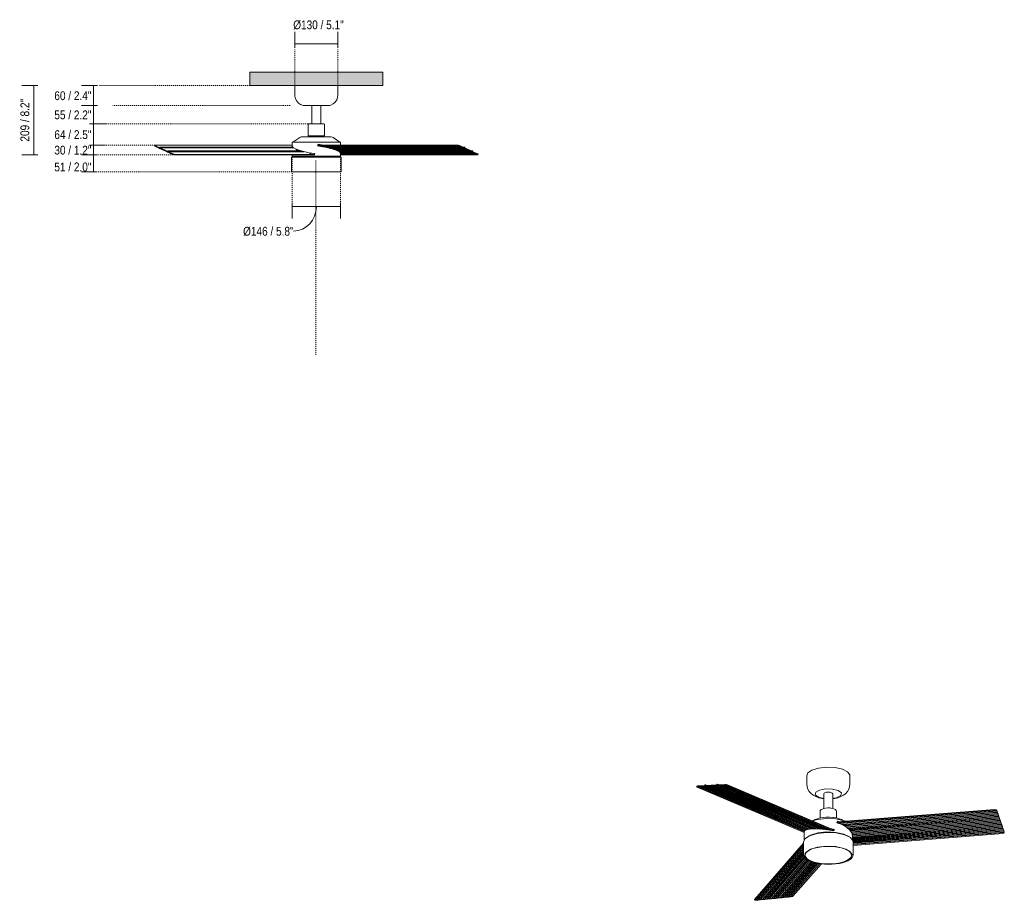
# Model space of a CAD drawing. Header units: millimetres. Extents: x 5701 to 10456, y -454 to 7125.
# Tile 1 of 2: x 5701 to 8668, y -454 to 2198. Entities that reach past the tile are written whole.
import ezdxf

# ---------------------------------------------------------------- set-up
doc = ezdxf.new("R2010")
doc.units = ezdxf.units.MM
doc.linetypes.add('Dash', pattern=[6, 3, -3])
for name, color, linetype, lineweight in [('0_87', 7, 'Continuous', 9), ('Aparatos eléctricos', 7, 'Continuous', 9), ('Cotas', 7, 'Continuous', 9), ('Cotas-12', 7, 'Continuous', 9), ('Techos', 7, 'Continuous', 9)]:
    doc.layers.add(name, color=color, linetype=linetype, lineweight=lineweight)
doc.layers.add('Lighthing Fixture Dim Grey Dash', color=7, linetype='Dash', lineweight=9, true_color=0xd2d2d2)
doc.styles.add('Arial Narrow', font='ARIALN.TTF', dxfattribs={"height": 26.4})
doc.dimstyles.new('FARO_-_2_2mm_Arial_Narrow_mm_Inch_Horiz', dxfattribs={"dimscale": 304.8, "dimtxt": 27.018578, "dimasz": 0, "dimexe": 0.11811, "dimexo": 0.0625, "dimgap": 0.019685, "dimtad": 3, "dimtih": 1, "dimtoh": 1, "dimdec": 0, "dimzin": 0, "dimdsep": 46, "dimtxsty": 'Arial Narrow', "dimblk1": 'NONE', "dimblk2": 'NONE', "dimsah": 1, "dimcen": 0.09, "dimadec": 0, "dimazin": 0, "dimtfac": 1, "dimtdec": 4, "dimtix": 1, "dimtmove": 0, "dimatfit": 3, "dimfxl": 0.03937, "dimfxlon": 1, "dimtvp": 1, "dimtolj": 1, "dimtzin": 0, "dimarcsym": 2})
doc.dimstyles.new('FARO_-_2_2mm_Arial_Narrow_mm_Inch_Horiz_1', dxfattribs={"dimscale": 304.8, "dimtxt": 27.018578, "dimasz": 0, "dimexe": 0.11811, "dimexo": 0.0625, "dimgap": 0.019685, "dimtad": 3, "dimtih": 1, "dimtoh": 1, "dimdec": 0, "dimzin": 0, "dimdsep": 46, "dimtxsty": 'Arial Narrow', "dimblk1": 'NONE', "dimblk2": 'NONE', "dimsah": 1, "dimcen": 0.09, "dimadec": 0, "dimazin": 0, "dimtfac": 1, "dimtdec": 4, "dimtix": 1, "dimtmove": 2, "dimatfit": 3, "dimfxl": 0.03937, "dimfxlon": 1, "dimtvp": 1, "dimtolj": 1, "dimtzin": 0, "dimarcsym": 2})
doc.dimstyles.new('FARO_-_2_2mm_Arial_Narrow_mm_Inch_Left', dxfattribs={"dimscale": 304.8, "dimtxt": 27.018578, "dimasz": 0, "dimexe": 0.11811, "dimexo": 0.0625, "dimgap": 0.019685, "dimtad": 1, "dimdec": 0, "dimzin": 0, "dimdsep": 46, "dimtxsty": 'Arial Narrow', "dimblk1": 'NONE', "dimblk2": 'NONE', "dimsah": 1, "dimcen": 0.09, "dimadec": 0, "dimazin": 0, "dimtfac": 1, "dimtdec": 4, "dimtix": 1, "dimtmove": 2, "dimatfit": 3, "dimfxl": 0.03937, "dimfxlon": 1, "dimtvp": 1, "dimtolj": 1, "dimtzin": 0, "dimarcsym": 2})
doc.dimstyles.new('FARO_-_2_2mm_Arial_Narrow_mm_Inch_Left_1', dxfattribs={"dimscale": 304.8, "dimtxt": 27.018578, "dimasz": 0, "dimexe": 0.11811, "dimexo": 0.0625, "dimgap": 0.019685, "dimtad": 1, "dimdec": 0, "dimzin": 0, "dimdsep": 46, "dimtxsty": 'Arial Narrow', "dimblk1": 'NONE', "dimblk2": 'NONE', "dimsah": 1, "dimcen": 0.09, "dimadec": 0, "dimazin": 0, "dimtfac": 1, "dimtdec": 4, "dimtix": 1, "dimtmove": 0, "dimatfit": 3, "dimfxl": 0.03937, "dimfxlon": 1, "dimtvp": 1, "dimtolj": 1, "dimtzin": 0, "dimarcsym": 2})
doc.dimstyles.new('FARO_-_2_2mm_Arial_Narrow_mm_Inch_Right', dxfattribs={"dimscale": 304.8, "dimtxt": 27.018578, "dimasz": 0, "dimexe": 0.11811, "dimexo": 0.0625, "dimgap": 0.019685, "dimtad": 1, "dimdec": 0, "dimzin": 0, "dimdsep": 46, "dimtxsty": 'Arial Narrow', "dimblk1": 'NONE', "dimblk2": 'NONE', "dimsah": 1, "dimcen": 0.09, "dimadec": 0, "dimazin": 0, "dimtfac": 1, "dimtdec": 4, "dimtix": 1, "dimtmove": 1, "dimatfit": 3, "dimfxl": 0.03937, "dimfxlon": 1, "dimtvp": 1, "dimtolj": 1, "dimtzin": 0, "dimarcsym": 2})

# ---------------------------------------------------------------- blocks, each defined once
blk = doc.blocks.new('34285-1TW - 34285-1TW CRUISER S LED Black fan with DC motor-579570-Alzado_PDF')
at = {"layer": '0_87'}
for p, q in [((6107.7, 1820.2), (6107.5, 1818.5)), ((6107.8, 1818.7), (6108, 1818.1)), ((6108.5, 1819.5), (6108.3, 1817.8)), ((6108.3, 1817.8), (6108.8, 1817.3)), ((6123.3, 1812.6), (6108.5, 1819.5)), ((6111.4, 1816.6), (6108.8, 1817.3)), ((6521.9, 1820.8), (6110.7, 1820.8)), ((6111.4, 1816.6), (6112.2, 1815.7)), ((6112.2, 1815.7), (6114.8, 1815)), ((6114.8, 1815), (6115.6, 1814.1)), ((6115.6, 1814.1), (6118.3, 1813.4)), ((6118.3, 1813.4), (6119.1, 1812.5)), ((6119.1, 1812.5), (6121.7, 1811.8)), ((6121.7, 1811.8), (6122.5, 1810.9)), ((6122.5, 1810.9), (6125.2, 1810.2)), ((6123.5, 1814.1), (6123.3, 1812.6)), ((6523.3, 1814.9), (6124, 1814.9)), ((6124.3, 1812.2), (6124.5, 1813.6)), ((6147.7, 1801.4), (6124.3, 1812.2)), ((6526.6, 1812.2), (6124.3, 1812.2)), ((6524.6, 1813.6), (6124.5, 1813.6)), ((6125.2, 1810.2), (6125.9, 1809.4)), ((6125.9, 1809.4), (6128.6, 1808.6)), ((7025.9, 1818.1), (6598.3, 1818.1)), ((6598.7, 1818.9), (7018.1, 1818.9)), ((6599.5, 1820.8), (7018.3, 1820.8)), ((7026.7, 1817.3), (6603.3, 1817.3)), ((6608.5, 1816.6), (6610.9, 1816.6)), ((6610.1, 1816.3), (6610.9, 1816.6)), ((6611.7, 1816.6), (7029.4, 1816.6)), ((7030.2, 1815.7), (6614.2, 1815.7)), ((6614.2, 1815.7), (6614.9, 1815.5)), ((7032.8, 1815), (6618, 1815)), ((7033.6, 1814.1), (6622.5, 1814.1)), ((6626.1, 1813.4), (7036.3, 1813.4)), ((6630, 1812.5), (7037, 1812.5)), ((6633.3, 1811.8), (7039.7, 1811.8)), ((7040.5, 1810.9), (6636.7, 1810.9)), ((6639.6, 1810.2), (7043.1, 1810.2)), ((6642.5, 1809.4), (7043.9, 1809.4)), ((7018.1, 1818.9), (7018.3, 1820.8)), ((7026.4, 1819.5), (7026.2, 1817.8)), ((7026.2, 1817.8), (7026.7, 1817.3)), ((7041.3, 1812.6), (7026.4, 1819.5)), ((7029.4, 1816.6), (7026.7, 1817.3)), ((7029.4, 1816.6), (7030.2, 1815.7)), ((7030.2, 1815.7), (7032.8, 1815)), ((7032.8, 1815), (7033.6, 1814.1)), ((7033.6, 1814.1), (7036.3, 1813.4)), ((7036.3, 1813.4), (7037, 1812.5)), ((7041.9, 1814.9), (7036.4, 1814.9)), ((7037, 1812.5), (7039.7, 1811.8)), ((7038.1, 1814.1), (7041.5, 1814.1)), ((7039.7, 1811.8), (7040.5, 1810.9)), ((7040.5, 1810.9), (7043.1, 1810.2)), ((7041.5, 1814.1), (7041.3, 1812.6)), ((7042.3, 1812.2), (7042.4, 1813.6)), ((7065.6, 1801.4), (7042.3, 1812.2)), ((7043.1, 1810.2), (7043.9, 1809.4)), ((7043.9, 1809.4), (7046.6, 1808.6)), ((6128.6, 1808.6), (6129.4, 1807.8)), ((6129.4, 1807.8), (6132, 1807)), ((6132, 1807), (6132.8, 1806.2)), ((6132.8, 1806.2), (6135.5, 1805.4)), ((6135.5, 1805.4), (6136.2, 1804.6)), ((6136.2, 1804.6), (6138.9, 1803.9)), ((6138.9, 1803.9), (6139.7, 1803)), ((6139.7, 1803), (6142.3, 1802.3)), ((6142.3, 1802.3), (6143.1, 1801.4)), ((6143.1, 1801.4), (6145.8, 1800.7)), ((6145.8, 1800.7), (6146.5, 1799.8)), ((6146.5, 1799.8), (6149.2, 1799.1)), ((6147.8, 1802.8), (6147.7, 1801.4)), ((6548.2, 1803.6), (6148.3, 1803.6)), ((6148.7, 1800.9), (6148.8, 1802.4)), ((6163.5, 1794.1), (6148.7, 1800.9)), ((6558.7, 1800.9), (6148.7, 1800.9)), ((6148.8, 1802.4), (6552.7, 1802.4)), ((6149.2, 1799.1), (6150, 1798.3)), ((6150, 1798.3), (6152.6, 1797.5)), ((6152.6, 1797.5), (6153.4, 1796.7)), ((6153.4, 1796.7), (6156.1, 1795.9)), ((6156.1, 1795.9), (6156.9, 1795.1)), ((6156.9, 1795.1), (6159.5, 1794.3)), ((6159.5, 1794.3), (6160.3, 1793.5)), ((6160.3, 1793.5), (6163, 1792.8)), ((6163, 1792.8), (6163.3, 1792.4)), ((6163.3, 1792.4), (6163.5, 1794.1)), ((6171.5, 1791.2), (6171.6, 1792.7)), ((6589.4, 1791.2), (6171.5, 1791.2)), ((6590, 1792.7), (6171.6, 1792.7)), ((6645.1, 1808.6), (7046.6, 1808.6)), ((6647.8, 1807.8), (7047.3, 1807.8)), ((6650, 1807), (7050, 1807)), ((6652.6, 1806.2), (7050.8, 1806.2)), ((6654.2, 1805.5), (6654.6, 1805.4)), ((6654.6, 1805.4), (7053.4, 1805.4)), ((6654.6, 1805.4), (6654.9, 1805.2)), ((6656.4, 1804.6), (7054.2, 1804.6)), ((6658.2, 1803.9), (7056.9, 1803.9)), ((6659.9, 1803), (7057.6, 1803)), ((6661.4, 1802.3), (7060.3, 1802.3)), ((6662.8, 1801.4), (7061.1, 1801.4)), ((6663.9, 1800.7), (7063.7, 1800.7)), ((6665.2, 1799.8), (7064.5, 1799.8)), ((6666, 1799.1), (7067.2, 1799.1)), ((6666.9, 1798.3), (7068, 1798.3)), ((6667.4, 1797.5), (7070.6, 1797.5)), ((6667.9, 1796.7), (7071.4, 1796.7)), ((6668.2, 1795.9), (7074, 1795.9)), ((6668.2, 1795.1), (7074.8, 1795.1)), ((6668.2, 1794.3), (7077.5, 1794.3)), ((6668.3, 1793.5), (7078.3, 1793.5)), ((6668.3, 1792.8), (7080.9, 1792.8)), ((7081.6, 1791.9), (6668.3, 1791.9)), ((6668.3, 1791.2), (7079, 1791.2)), ((7046.6, 1808.6), (7047.3, 1807.8)), ((7047.3, 1807.8), (7050, 1807)), ((7050, 1807), (7050.8, 1806.2)), ((7050.8, 1806.2), (7053.4, 1805.4)), ((7053.4, 1805.4), (7054.2, 1804.6)), ((7054.2, 1804.6), (7056.9, 1803.9)), ((7056.9, 1803.9), (7057.6, 1803)), ((7057.6, 1803), (7060.3, 1802.3)), ((7060.3, 1802.3), (7061.1, 1801.4)), ((7066.3, 1803.6), (7060.8, 1803.6)), ((7061.1, 1801.4), (7063.7, 1800.7)), ((7062.5, 1802.8), (7065.8, 1802.8)), ((7063.7, 1800.7), (7064.5, 1799.8)), ((7064.5, 1799.8), (7067.2, 1799.1)), ((7065.8, 1802.8), (7065.6, 1801.4)), ((7066.6, 1800.9), (7066.8, 1802.4)), ((7081.5, 1794.1), (7066.6, 1800.9)), ((7067.2, 1799.1), (7068, 1798.3)), ((7068, 1798.3), (7070.6, 1797.5)), ((7070.6, 1797.5), (7071.4, 1796.7)), ((7071.4, 1796.7), (7074, 1795.9)), ((7074, 1795.9), (7074.8, 1795.1)), ((7074.8, 1795.1), (7077.5, 1794.3)), ((7077.5, 1794.3), (7078.3, 1793.5)), ((7078.3, 1793.5), (7080.9, 1792.8)), ((7080.9, 1792.8), (7081.3, 1792.4)), ((7081.3, 1792.4), (7081.5, 1794.1)), ((7082, 1791.6), (7082.2, 1793.4))]:
    blk.add_line(p, q, dxfattribs=at)
at = {"layer": '0_87', "flags": 128}
for points in [[(6108, 1818.1), (6108.1, 1818), (6108.3, 1817.8)], [(6610.9, 1816.6), (6611.1, 1816.6), (6611.3, 1816.6)], [(6611.3, 1816.6), (6611.5, 1816.6), (6611.7, 1816.6)], [(6611.7, 1816.6), (6613.1, 1816.3), (6614.2, 1815.7)], [(7018.1, 1818.9), (7022.3, 1818.7), (7025.9, 1818.1)], [(7025.9, 1818.1), (7026.1, 1818), (7026.2, 1817.8)], [(6163.3, 1792.4), (6163.5, 1792.1), (6163.8, 1791.9)], [(6163.8, 1791.9), (6167.4, 1791.4), (6171.5, 1791.2)], [(7081.6, 1791.9), (7081.7, 1791.4), (7079, 1791.2)], [(7081.3, 1792.4), (7081.5, 1792.1), (7081.6, 1791.9)]]:
    blk.add_lwpolyline(points, dxfattribs=at)
at = {"layer": '0_87'}
for centre, major_axis, ratio, start_param, end_param in [((6113.7, 1819.5), (-5.96, 0.69), 0.194813, 5.247303, 6.818099), ((6124, 1813.9), (0, 1), 0.5, 4.485496, 7.627089), ((7021.2, 1819.5), (-5.96, 0.69), 0.194813, 3.676507, 5.247303), ((7041.9, 1813.9), (0, 1), 0.5, 4.485496, 7.627089), ((6148.3, 1802.6), (0, 1), 0.5, 4.485496, 7.627089), ((6168.7, 1794.1), (-5.96, 0.69), 0.194813, 0.534914, 2.10571), ((6536.9, 1806.8), (-2.58, 0.3), 0.194813, 5.247303, 8.388896), ((6536.9, 1806.8), (-2.58, 0.3), 0.194813, 4.780507, 5.247303), ((6536.9, 1806.8), (-2.58, 0.3), 0.194813, 2.10571, 2.880114), ((6577.2, 1796.1), (-2.58, 0.3), 0.194813, 5.247303, 8.388896), ((6577.2, 1796.1), (-2.58, 0.3), 0.194813, 2.10571, 5.247303), ((7066.3, 1802.6), (0, 1), 0.5, 4.485496, 7.627089), ((7076.3, 1794.1), (-5.96, 0.69), 0.194813, 3.141593, 3.676507)]:
    blk.add_ellipse(centre, major_axis=major_axis, ratio=ratio, start_param=start_param, end_param=end_param, dxfattribs=at)
at = {"layer": 'Aparatos eléctricos'}
for p, q in [((6530.1, 2000), (6530.1, 1972.1)), ((6660.1, 1972.1), (6660.1, 2000)), ((6555.1, 1940), (6595.1, 1940)), ((6581.8, 1940), (6581.8, 1884.6)), ((6595.1, 1940), (6635.1, 1940)), ((6608.3, 1884.6), (6608.3, 1940)), ((6570.1, 1882.6), (6570.1, 1848.6)), ((6572.5, 1884.6), (6595.1, 1884.6)), ((6595.1, 1884.6), (6617.7, 1884.6)), ((6620.1, 1848.6), (6620.1, 1882.6)), ((6544.9, 1843.5), (6524.3, 1829.7)), ((6551.3, 1845.5), (6595.1, 1845.5)), ((6570.1, 1848.6), (6595.1, 1848.6)), ((6577, 1848.6), (6577, 1845.5)), ((6595.1, 1848.6), (6620.1, 1848.6)), ((6595.1, 1845.5), (6638.2, 1845.5)), ((6613.2, 1845.5), (6613.2, 1848.6)), ((6638.4, 1845.5), (6638.9, 1845.5)), ((6665.8, 1829.7), (6645.3, 1843.5)), ((6521.8, 1829.7), (6521.8, 1817.9)), ((6521.8, 1829.7), (6595.1, 1829.7)), ((6595.1, 1829.7), (6668.3, 1829.7)), ((6614.3, 1820.8), (6600.3, 1822.9)), ((6600.5, 1823.4), (6617.1, 1820.8)), ((6668.3, 1820.8), (6668.3, 1829.7)), ((6520.5, 1783.9), (6520.5, 1741.4)), ((6520.5, 1783.9), (6595.1, 1783.9)), ((6521.8, 1791.2), (6521.8, 1788.4)), ((6525.8, 1786.9), (6524.5, 1786.9)), ((6530, 1786.9), (6526.3, 1786.9)), ((6535.1, 1786.9), (6530.7, 1786.9)), ((6542, 1786.9), (6536.5, 1786.9)), ((6571, 1786.9), (6562.8, 1786.9)), ((6576.9, 1786.9), (6573, 1786.9)), ((6576.9, 1786.9), (6576.9, 1783.9)), ((6588.7, 1789.9), (6579.6, 1791.2)), ((6582.6, 1791.2), (6588.9, 1790.3)), ((6595.1, 1783.9), (6669.7, 1783.9)), ((6613.2, 1783.9), (6613.2, 1786.9)), ((6634, 1786.9), (6626.6, 1786.9)), ((6657.8, 1786.9), (6652.9, 1786.9)), ((6662.3, 1786.9), (6659.1, 1786.9)), ((6665.5, 1786.9), (6663.2, 1786.9)), ((6666.8, 1786.9), (6666, 1786.9)), ((6668.3, 1788.4), (6668.3, 1795.3)), ((6669.7, 1741.4), (6669.7, 1783.9))]:
    blk.add_line(p, q, dxfattribs=at)
at = {"layer": 'Aparatos eléctricos', "flags": 128}
for points in [[(6555.1, 1940), (6547.7, 1942.8), (6541.2, 1947.3), (6536, 1953.3), (6532.3, 1960.2), (6530.4, 1967.9), (6530.1, 1972.1)], [(6660.1, 1972.1), (6659.1, 1964.3), (6656.4, 1956.9), (6651.9, 1950.3), (6646.1, 1945.1), (6639.1, 1941.3), (6635.1, 1940)], [(6570.1, 1882.6), (6571, 1884.2), (6572.2, 1884.6)], [(6595.1, 1884.6), (6588.6, 1884.6), (6582.6, 1884.6), (6577.7, 1884.6), (6574.2, 1884.6), (6572.4, 1884.6), (6572.2, 1884.6)], [(6572.2, 1884.6), (6573.1, 1884.6), (6575.8, 1884.6), (6580.2, 1884.6), (6581.8, 1884.6)], [(6618, 1884.6), (6617.1, 1884.6), (6614.3, 1884.6), (6610, 1884.6), (6604.5, 1884.6), (6598.2, 1884.6), (6595.1, 1884.6)], [(6608.3, 1884.6), (6612.5, 1884.6), (6616, 1884.6), (6617.8, 1884.6), (6618, 1884.6)], [(6618, 1884.6), (6619.7, 1883.7), (6620.1, 1882.6)], [(6544.9, 1843.5), (6549.3, 1845.3), (6551.3, 1845.5)], [(6638.9, 1845.5), (6643.5, 1844.4), (6645.3, 1843.5)], [(6521.9, 1818.1), (6521.9, 1817.2), (6524.8, 1813.4), (6532, 1809.3), (6542.9, 1805.2), (6557, 1801.3), (6573.3, 1797.9), (6590.9, 1795.3)], [(6598.3, 1818), (6599.4, 1820.7), (6600.5, 1823.4)], [(6668.3, 1794.8), (6668.2, 1796.1), (6665.1, 1800), (6657.7, 1804.1), (6646.6, 1808.2), (6632.4, 1812), (6616, 1815.4), (6598.3, 1818)], [(6523.3, 1786.9), (6522.1, 1787.6), (6521.8, 1788.4)], [(6524.1, 1786.9), (6523.8, 1786.9), (6523.3, 1786.9)], [(6523.3, 1786.9), (6524.3, 1786.9), (6527.1, 1786.9), (6531.7, 1786.9), (6538, 1786.9), (6545.7, 1786.9), (6554.8, 1786.9), (6564.9, 1786.9), (6575.9, 1786.9), (6587.3, 1786.9), (6595.1, 1786.9)], [(6561, 1786.9), (6551.7, 1786.9), (6543.7, 1786.9)], [(6590.9, 1795.3), (6589.8, 1792.6), (6588.7, 1789.9)], [(6595.1, 1786.9), (6606.7, 1786.9), (6618, 1786.9), (6628.7, 1786.9), (6638.5, 1786.9), (6647.2, 1786.9), (6654.4, 1786.9), (6660.2, 1786.9), (6664.2, 1786.9), (6666.4, 1786.9), (6666.8, 1786.9)], [(6624.3, 1786.9), (6614.3, 1786.9), (6613.2, 1786.9)], [(6651.9, 1786.9), (6644.4, 1786.9), (6636.2, 1786.9)], [(6668.3, 1788.4), (6667.6, 1787.1), (6666.8, 1786.9)], [(6521.5, 1740.4), (6520.7, 1740.8), (6520.5, 1741.4)], [(6523.5, 1740.4), (6522.1, 1740.4), (6521.5, 1740.4)], [(6521.5, 1740.4), (6522.4, 1740.4), (6525.3, 1740.4), (6529.9, 1740.4), (6536.1, 1740.4), (6543.9, 1740.4), (6553, 1740.4), (6563.2, 1740.4), (6574.2, 1740.4), (6585.7, 1740.4), (6595.1, 1740.4)], [(6595.1, 1740.4), (6606.8, 1740.4), (6618.3, 1740.4), (6629.1, 1740.4), (6639.1, 1740.4), (6648, 1740.4), (6655.5, 1740.4), (6661.4, 1740.4), (6665.6, 1740.4), (6668.1, 1740.4), (6668.7, 1740.4)], [(6668.7, 1740.4), (6667.7, 1740.4), (6666.7, 1740.4)], [(6669.7, 1741.4), (6669.2, 1740.5), (6668.7, 1740.4)]]:
    blk.add_lwpolyline(points, dxfattribs=at)
blk = doc.blocks.new('34285-1TW - 34285-1TW CRUISER S LED Black fan with DC motor-579570-00 Isometrico PDF')
at = {"layer": '0_87'}
for p, q in [((4865, -109.8), (4864.7, -111.6)), ((4866.2, -110.7), (5187.9, -246.9)), ((5187.9, -249.2), (4866.2, -113)), ((4866.9, -109.2), (4866.6, -110.8)), ((4866.6, -110.8), (4867.4, -111)), ((4889.1, -108), (4866.9, -109.2)), ((4871.3, -110.4), (4867.4, -111)), ((4867.4, -111), (5188.1, -246.8)), ((5189, -244.9), (4871.3, -110.4)), ((4871.3, -110.4), (4872.5, -110.8)), ((4872.5, -110.8), (4876.5, -110.1)), ((4872.5, -110.8), (5189.1, -244.8)), ((4876.5, -110.1), (4877.6, -110.5)), ((4876.5, -110.1), (5190.9, -243.2)), ((4877.6, -110.5), (4881.6, -109.9)), ((4877.6, -110.5), (5191, -243.2)), ((4881.6, -109.9), (4882.7, -110.3)), ((5193.5, -241.9), (4881.6, -109.9)), ((4882.7, -110.3), (4886.7, -109.6)), ((5193.6, -241.9), (4882.7, -110.3)), ((4886.7, -109.6), (4887.9, -110)), ((5196.7, -240.8), (4886.7, -109.6)), ((4887.9, -110), (4891.8, -109.4)), ((4887.9, -110), (5196.8, -240.8)), ((4889.3, -106.6), (4889.1, -108)), ((4895.3, -107.7), (4890.5, -105.6)), ((4925.4, -106.2), (4890.6, -108)), ((4890.6, -108), (4890.8, -106.5)), ((4893.8, -107.8), (4890.8, -106.5)), ((4891.8, -109.4), (4893, -109.7)), ((5200.4, -240), (4891.8, -109.4)), ((4893, -109.7), (4897, -109.1)), ((5200.5, -239.9), (4893, -109.7)), ((4897, -109.1), (4898.1, -109.5)), ((5204.5, -239.3), (4897, -109.1)), ((4898.1, -109.5), (4902.1, -108.8)), ((5204.7, -239.3), (4898.1, -109.5)), ((4902.1, -108.8), (4903.2, -109.2)), ((5209.2, -238.8), (4902.1, -108.8)), ((4903.2, -109.2), (4907.2, -108.6)), ((5209.4, -238.8), (4903.2, -109.2)), ((4907.2, -108.6), (4908.4, -109)), ((5213.9, -238.4), (4907.2, -108.6)), ((4908.4, -109), (4912.3, -108.3)), ((5214.5, -238.6), (4908.4, -109)), ((4912.3, -108.3), (4913.5, -108.7)), ((5219.8, -238.4), (4912.3, -108.3)), ((4913.5, -108.7), (4917.5, -108.1)), ((5220, -238.5), (4913.5, -108.7)), ((4917.5, -108.1), (4918.6, -108.4)), ((5225.7, -238.5), (4917.5, -108.1)), ((4918.6, -108.4), (4922.6, -107.8)), ((5225.9, -238.5), (4918.6, -108.4)), ((4922.6, -107.8), (4923.7, -108.2)), ((5232.1, -238.8), (4922.6, -107.8)), ((4923.7, -108.2), (4927.7, -107.5)), ((5232.4, -238.8), (4923.7, -108.2)), ((4925.7, -104.8), (4925.4, -106.2)), ((4931.7, -105.9), (4926.8, -103.8)), ((4926.9, -106.1), (4927.1, -104.7)), ((4949.1, -105), (4926.9, -106.1)), ((4927.1, -104.7), (4930.2, -106)), ((4927.7, -107.5), (4928.9, -107.9)), ((5239, -239.3), (4927.7, -107.5)), ((4928.9, -107.9), (4932.8, -107.3)), ((5200.5, -222.9), (4928.9, -107.9)), ((4932.8, -107.3), (4934, -107.7)), ((5246.5, -240.1), (4932.8, -107.3)), ((4934, -107.7), (4938, -107)), ((5246.7, -240), (4934, -107.7)), ((4938, -107), (4939.1, -107.4)), ((5254.7, -241.1), (4938, -107)), ((4939.1, -107.4), (4943.1, -106.8)), ((5255, -241.1), (4939.1, -107.4)), ((4943.1, -106.8), (4944.3, -107.1)), ((5263, -242.2), (4943.1, -106.8)), ((4944.3, -107.1), (4948.2, -106.5)), ((5264.1, -242.5), (4944.3, -107.1)), ((4948.2, -106.5), (4948.8, -106.7)), ((4948.8, -106.7), (4949.1, -105)), ((5273.8, -244.3), (4948.8, -106.7)), ((4949.4, -106.9), (5274.3, -244.4)), ((4957.2, -108), (4957.4, -106.5)), ((5278.5, -244), (4957.2, -108)), ((5279.1, -242.6), (4957.4, -106.5)), ((5287.4, -219.4), (5761.6, -182.1)), ((5288.2, -217.7), (5761.7, -180.5)), ((5768.5, -184.3), (5292.2, -221.7)), ((5768.8, -185.7), (5295.7, -222.9)), ((5301.4, -225.1), (5769.9, -188.3)), ((5770.2, -189.7), (5304, -226.3)), ((5771.3, -192.3), (5308.7, -228.7)), ((5771.6, -193.7), (5310.8, -229.9)), ((5314.7, -232.3), (5772.7, -196.3)), ((5316.5, -233.6), (5773, -197.7)), ((5319.6, -236.1), (5774.1, -200.3)), ((5774.4, -201.7), (5321.2, -237.3)), ((5323.8, -239.9), (5775.5, -204.3)), ((5325, -241.2), (5775.8, -205.7)), ((5761.6, -182.1), (5761.7, -180.5)), ((5768.7, -183.4), (5768.6, -184.8)), ((5768.6, -184.8), (5768.8, -185.7)), ((5774.8, -200.8), (5768.7, -183.4)), ((5769.9, -188.3), (5768.8, -185.7)), ((5769.9, -188.3), (5770.2, -189.7)), ((5770.2, -189.7), (5771.3, -192.3)), ((5771.3, -192.3), (5771.6, -193.7)), ((5771.6, -193.7), (5772.7, -196.3)), ((5772.7, -196.3), (5773, -197.7)), ((5773, -197.7), (5774.1, -200.3)), ((5774.1, -200.3), (5774.4, -201.7)), ((5775, -199.1), (5774.2, -199.2)), ((5774.4, -199.6), (5774.8, -199.5)), ((5774.4, -201.7), (5775.5, -204.3)), ((5774.8, -199.5), (5774.8, -200.8)), ((5775.2, -201.9), (5775.2, -200.7)), ((5784.7, -229.2), (5775.2, -201.9)), ((5775.5, -204.3), (5775.8, -205.7)), ((5775.8, -205.7), (5776.9, -208.4)), ((5239.3, -239.3), (5200.5, -222.9)), ((5327.2, -243.7), (5776.9, -208.4)), ((5328.1, -245), (5777.2, -209.7)), ((5330, -247.6), (5778.3, -212.4)), ((5330.6, -249), (5778.6, -213.7)), ((5331.9, -251.6), (5779.7, -216.4)), ((5332.5, -252.9), (5780, -217.7)), ((5333.3, -255.6), (5781.1, -220.4)), ((5333.7, -257), (5781.4, -221.8)), ((5334.2, -259.7), (5782.5, -224.4)), ((5334.2, -261), (5782.8, -225.8)), ((5334.3, -263.8), (5783.9, -228.4)), ((5334.3, -265.2), (5784.2, -229.8)), ((5334.3, -267.9), (5785.3, -232.4)), ((5334.3, -269.3), (5785.6, -233.8)), ((5334.3, -272), (5786.7, -236.4)), ((5776.9, -208.4), (5777.2, -209.7)), ((5777.2, -209.7), (5778.3, -212.4)), ((5778.3, -212.4), (5778.6, -213.7)), ((5778.6, -213.7), (5779.7, -216.4)), ((5779.7, -216.4), (5780, -217.7)), ((5780, -217.7), (5781.1, -220.4)), ((5781.1, -220.4), (5781.4, -221.8)), ((5781.4, -221.8), (5782.5, -224.4)), ((5782.5, -224.4), (5782.8, -225.8)), ((5782.8, -225.8), (5783.9, -228.4)), ((5783.9, -228.4), (5784.2, -229.8)), ((5784.9, -227.5), (5784.1, -227.6)), ((5784.2, -229.8), (5785.3, -232.4)), ((5784.3, -228), (5784.8, -228)), ((5784.8, -228), (5784.7, -229.2)), ((5785.1, -230.3), (5785.2, -229.1)), ((5791.2, -247.7), (5785.1, -230.3)), ((5785.3, -232.4), (5785.6, -233.8)), ((5785.6, -233.8), (5786.7, -236.4)), ((5786.7, -236.4), (5787, -237.8)), ((5213.5, -238.6), (5213.9, -238.4)), ((5213.9, -238.4), (5214.4, -238.6)), ((5262.4, -242.2), (5263, -242.2)), ((5263, -242.2), (5263.8, -242.5)), ((5316.8, -258.3), (5316.9, -258.9)), ((5320.6, -260.7), (5321.2, -260.7)), ((5334.7, -273.4), (5787, -237.8)), ((5335.5, -276), (5788.1, -240.5)), ((5335.5, -277.4), (5788.4, -241.8)), ((5335.6, -280.2), (5789.5, -244.5)), ((5335.6, -281.5), (5789.8, -245.8)), ((5335.6, -284.3), (5790.9, -248.5)), ((5791.2, -249.8), (5335.6, -285.7)), ((5335.6, -288.3), (5786.4, -252.8)), ((5787, -237.8), (5788.1, -240.5)), ((5788.1, -240.5), (5788.4, -241.8)), ((5788.4, -241.8), (5789.5, -244.5)), ((5789.5, -244.5), (5789.8, -245.8)), ((5789.8, -245.8), (5790.9, -248.5)), ((5790.9, -248.5), (5791.1, -249.1)), ((5791.1, -249.1), (5791.2, -247.7)), ((5791.2, -249), (5791.2, -247.7)), ((5791.2, -250.1), (5791.3, -248.5)), ((5186.6, -281.6), (5039.4, -450.3)), ((5186.6, -283.4), (5039.8, -451.8)), ((5042.7, -453.8), (5186.6, -288.9)), ((5186.6, -290), (5044.2, -453.3)), ((5186.6, -295.7), (5049.2, -453.2)), ((5186.6, -296.8), (5050.7, -452.6)), ((5186.6, -302.5), (5055.8, -452.5)), ((5186.6, -303.6), (5057.2, -451.9)), ((5186.6, -309.3), (5062.3, -451.9)), ((5186.6, -310.4), (5063.8, -451.3)), ((5186.6, -316.2), (5068.8, -451.2)), ((5186.6, -317.3), (5070.3, -450.6)), ((5187.6, -321.9), (5075.3, -450.6)), ((5187.9, -322.6), (5076.8, -450)), ((5190.1, -325.9), (5081.9, -449.9)), ((5190.6, -326.4), (5083.3, -449.3)), ((5193.3, -329), (5088.4, -449.3)), ((5193.8, -329.5), (5089.9, -448.7)), ((5196.9, -331.7), (5094.9, -448.6)), ((5197.5, -332.1), (5096.4, -448)), ((5200.8, -334), (5101.4, -448)), ((5201.5, -334.4), (5102.9, -447.4)), ((5205, -336.1), (5108, -447.3)), ((5205.7, -336.3), (5109.4, -446.7)), ((5209.4, -337.8), (5114.5, -446.6)), ((5210.2, -338.1), (5116, -446)), ((5121, -446), (5214, -339.4)), ((5214.8, -339.6), (5122.5, -445.4)), ((5218.8, -340.7), (5127.5, -445.3)), ((5219.6, -341), (5129, -444.7)), ((5134.1, -444.7), (5223.7, -341.9)), ((5135.5, -444.1), (5224.5, -342.1)), ((5140.6, -444), (5228.8, -342.9)), ((5229.7, -343), (5142.1, -443.4)), ((5147.1, -443.4), (5234, -343.8)), ((5148.6, -442.7), (5234.8, -343.9)), ((5239.3, -344.5), (5155.5, -440.6)), ((5129, -444.7), (5127.5, -445.3)), ((5134.1, -444.7), (5129, -444.7)), ((5135.5, -444.1), (5134.1, -444.7)), ((5140.6, -444), (5135.5, -444.1)), ((5142.1, -443.4), (5140.6, -444)), ((5142.1, -443.4), (5147.1, -443.4)), ((5148, -443), (5147.1, -443.4)), ((5039.4, -450.3), (5039.1, -451.1)), ((5039.1, -451.1), (5039.5, -452.6)), ((5039.8, -451.8), (5039.4, -450.3)), ((5044.2, -453.3), (5043.5, -453.5)), ((5049.2, -453.2), (5044.2, -453.3)), ((5050.7, -452.6), (5049.2, -453.2)), ((5055.8, -452.5), (5050.7, -452.6)), ((5057.2, -451.9), (5055.8, -452.5)), ((5062.3, -451.9), (5057.2, -451.9)), ((5063.8, -451.3), (5062.3, -451.9)), ((5068.8, -451.2), (5063.8, -451.3)), ((5070.3, -450.6), (5068.8, -451.2)), ((5075.3, -450.6), (5070.3, -450.6)), ((5076.8, -450), (5075.3, -450.6)), ((5081.9, -449.9), (5076.8, -450)), ((5083.3, -449.3), (5081.9, -449.9)), ((5088.4, -449.3), (5083.3, -449.3)), ((5089.9, -448.7), (5088.4, -449.3)), ((5094.9, -448.6), (5089.9, -448.7)), ((5096.4, -448), (5094.9, -448.6)), ((5101.4, -448), (5096.4, -448)), ((5102.9, -447.4), (5101.4, -448)), ((5108, -447.3), (5102.9, -447.4)), ((5109.4, -446.7), (5108, -447.3)), ((5114.5, -446.6), (5109.4, -446.7)), ((5116, -446), (5114.5, -446.6)), ((5121, -446), (5116, -446)), ((5122.5, -445.4), (5121, -446)), ((5127.5, -445.3), (5122.5, -445.4))]:
    blk.add_line(p, q, dxfattribs=at)
for points in [[(4866.2, -113, 0), (4864.7, -111.7, 0), (4866.2, -110.7, 0)], [(4865, -109.8, 0), (4865, -109.8, 0), (4866.9, -109.2, 0)], [(4866.2, -110.7, 0), (4866.4, -110.7, 0), (4866.6, -110.8, 0)], [(4890.8, -106.5, 0), (4890.2, -105.6, 0), (4889.3, -106.6, 0)], [(4927.1, -104.7, 0), (4926.6, -103.8, 0), (4925.7, -104.8, 0)], [(4948.8, -106.7, 0), (4949.1, -106.8, 0), (4949.4, -106.9, 0)], [(4957.4, -106.5, 0), (4953.3, -105.3, 0), (4949.1, -105, 0)], [(4949.4, -106.9, 0), (4953.5, -107, 0), (4957.2, -108, 0)], [(5761.6, -182.1, 0), (5765.8, -182.6, 0), (5768.5, -184.3, 0)], [(5761.7, -180.5, 0), (5766.2, -181.1, 0), (5768.7, -183.4, 0)], [(5768.5, -184.3, 0), (5768.6, -184.6, 0), (5768.6, -184.8, 0)], [(5775.2, -200.7, 0), (5775.1, -199.3, 0), (5774.8, -199.5, 0)], [(5785.2, -229.1, 0), (5785, -227.7, 0), (5784.8, -228, 0)], [(5791.2, -249.8, 0), (5789.9, -251.8, 0), (5786.4, -252.8, 0)], [(5791.1, -249.1, 0), (5791.1, -249.5, 0), (5791.2, -249.8, 0)], [(5148.6, -442.7, 0), (5148.3, -442.9, 0), (5148, -443, 0)], [(5155.5, -440.6, 0), (5152.8, -442, 0), (5148.6, -442.7, 0)], [(5042.7, -453.8, 0), (5039.9, -453.1, 0), (5039.8, -451.8, 0)], [(5043.5, -453.5, 0), (5043.1, -453.7, 0), (5042.7, -453.8, 0)]]:
    blk.add_polyline3d(points, dxfattribs=at)
at = {"layer": 'Aparatos eléctricos', "color": 9, "true_color": 0xc0c0c0}
for p, q in [((5196.1, -77.5), (5196.1, -103.3)), ((5326.1, -103.3), (5326.1, -77.5)), ((5247.9, -147.8), (5247, -147.7)), ((5247.9, -133.1), (5247.9, -177.2)), ((5274.4, -177.2), (5274.4, -133.1)), ((5236.1, -186.3), (5236.1, -206)), ((5286.1, -205.9), (5286.1, -186.3)), ((5221.4, -210.9), (5216.3, -213.3)), ((5290.7, -217.4), (5288.6, -216.8)), ((5289.1, -215.5), (5294.4, -217.2)), ((5305.9, -213.3), (5300.9, -210.9)), ((5187.9, -247.6), (5187.9, -272.4)), ((5207.5, -257.3), (5207.5, -258.1)), ((5217.5, -253.8), (5216.2, -255.2)), ((5268, -237.9), (5280.1, -240.4)), ((5279.9, -240.9), (5270.4, -238.9)), ((5314.7, -258.1), (5314.7, -257.3)), ((5334.3, -272.5), (5334.3, -262.4)), ((5186.5, -277.6), (5186.5, -317)), ((5335.7, -317), (5335.7, -277.6)), ((5191, -315.1), (5191, -317.9)), ((5330.3, -311), (5331.1, -316.6)), ((5331.2, -317.9), (5331.2, -315.1))]:
    blk.add_line(p, q, dxfattribs=at)
for points in [[(5196.2, -78.6, 0), (5199.4, -69.8, 0), (5211.9, -61.5, 0), (5231.8, -55.6, 0), (5256.3, -53, 0), (5281.5, -54.2, 0)], [(5281.5, -54.2, 0), (5303.5, -58.9, 0), (5319.1, -66.5, 0), (5325.9, -75.7, 0), (5326, -78.9, 0)], [(5196.1, -103.3, 0), (5197, -111.6, 0), (5199.6, -119.3, 0), (5203.6, -126.1, 0), (5208.9, -132, 0), (5215.3, -137.1, 0), (5223.3, -141.4, 0), (5232.7, -144.8, 0), (5242.8, -147, 0), (5247, -147.7, 0)], [(5273.6, -118.7, 0), (5253, -118.3, 0), (5234.5, -121.8, 0), (5223.1, -128.3, 0), (5221.9, -136.2, 0), (5231.3, -143.1, 0), (5247.9, -147.3, 0)], [(5326.1, -103.3, 0), (5325.2, -111.6, 0), (5322.6, -119.3, 0), (5318.6, -126.1, 0), (5313.4, -132, 0), (5306.9, -137.1, 0), (5298.9, -141.4, 0), (5289.5, -144.8, 0), (5279.5, -147, 0), (5274.3, -147.6, 0)], [(5265.3, -128.3, 0), (5255.1, -128.6, 0), (5248.5, -131.5, 0), (5248, -133.1, 0)], [(5274.2, -133.4, 0), (5272.9, -130.8, 0), (5265.3, -128.3, 0)], [(5274.4, -147.3, 0), (5287.7, -144.4, 0), (5299.1, -137.8, 0), (5300.3, -130, 0), (5290.9, -123, 0), (5273.6, -118.7, 0)], [(5236.1, -186.3, 0), (5237, -183.3, 0), (5239.2, -180.8, 0), (5242.6, -178.9, 0), (5247.1, -177.3, 0), (5252.8, -176.1, 0), (5259.3, -175.6, 0), (5266, -175.7, 0), (5268.5, -176, 0)], [(5286.1, -186.3, 0), (5285.2, -183.3, 0), (5283, -180.8, 0), (5279.6, -178.9, 0), (5275.1, -177.3, 0), (5269.4, -176.1, 0), (5268.5, -176, 0)], [(5284, -208.9, 0), (5255.7, -207.6, 0), (5228.1, -210.4, 0), (5212.5, -214.5, 0)], [(5221.4, -210.9, 0), (5228.3, -208, 0), (5236.3, -205.8, 0), (5245.3, -204.3, 0), (5254.9, -203.4, 0), (5264.8, -203.3, 0), (5274.5, -204, 0), (5276.2, -204.2, 0)], [(5300.9, -210.9, 0), (5293.9, -208, 0), (5285.9, -205.8, 0), (5276.9, -204.3, 0), (5276.2, -204.2, 0)], [(5313.1, -215.7, 0), (5308.9, -214.2, 0), (5284, -208.9, 0)], [(5287, -220.2, 0), (5288.1, -217.8, 0), (5289.1, -215.5, 0)], [(5334.3, -263.2, 0), (5332.5, -252.7, 0), (5326.3, -242.5, 0), (5316.3, -233.4, 0), (5302.9, -225.8, 0), (5287, -220.2, 0)], [(5284.5, -250.9, 0), (5255.6, -249.5, 0), (5227.5, -252.5, 0), (5204.6, -259.2, 0), (5190.3, -268.8, 0), (5186.6, -278.9, 0)], [(5277.9, -245.1, 0), (5260.1, -241.8, 0), (5242.3, -239.6, 0), (5225.7, -238.5, 0), (5211.2, -238.7, 0), (5199.6, -240.1, 0), (5191.8, -242.6, 0), (5188.1, -246.2, 0), (5187.9, -248.3, 0)], [(5283.3, -249.4, 0), (5255.8, -248.1, 0), (5229.2, -250.9, 0), (5207.4, -257.4, 0), (5198.6, -262.2, 0)], [(5280.1, -240.4, 0), (5279, -242.7, 0), (5277.9, -245.1, 0)], [(5324.8, -263, 0), (5324.5, -262.8, 0), (5307.4, -254.5, 0), (5283.3, -249.4, 0)], [(5335.5, -279.2, 0), (5335.5, -275.5, 0), (5327.7, -264.9, 0), (5309.8, -256.3, 0), (5284.5, -250.9, 0)], [(5306, -255.1, 0), (5305.2, -254.2, 0), (5304.7, -253.8, 0)], [(5283.5, -292.2, 0), (5255.8, -290.9, 0), (5228.9, -293.7, 0), (5206.9, -300.2, 0), (5193.1, -309.4, 0), (5189.7, -319.9, 0), (5197.2, -330.1, 0), (5214.4, -338.4, 0), (5238.7, -343.6, 0)], [(5283.1, -292.8, 0), (5265.1, -291.5, 0), (5246.8, -292, 0), (5229.6, -294.3, 0), (5214.4, -298.1, 0), (5202.5, -303.4, 0), (5194.5, -309.6, 0), (5191.1, -316.4, 0), (5192.5, -323.3, 0), (5198.5, -329.8, 0), (5208.8, -335.5, 0), (5222.7, -340.1, 0), (5239.2, -343.1, 0)], [(5238.7, -343.6, 0), (5266.4, -344.9, 0), (5293.3, -342.1, 0), (5315.3, -335.6, 0), (5329.1, -326.4, 0), (5332.5, -315.9, 0), (5325, -305.7, 0), (5307.8, -297.4, 0), (5283.5, -292.2, 0)], [(5239.2, -343.1, 0), (5257.1, -344.3, 0), (5275.4, -343.8, 0), (5292.7, -341.6, 0), (5307.8, -337.7, 0), (5319.7, -332.4, 0), (5327.7, -326.2, 0), (5331.1, -319.4, 0), (5329.7, -312.5, 0), (5323.7, -306, 0), (5313.4, -300.3, 0), (5299.5, -295.8, 0), (5283.1, -292.8, 0)], [(5186.5, -317, 0), (5187.3, -321.2, 0), (5189.4, -325, 0), (5192.7, -328.6, 0), (5197.2, -331.9, 0), (5202.8, -335.1, 0), (5209.8, -338, 0), (5218.1, -340.6, 0), (5227.5, -342.7, 0), (5237.9, -344.4, 0)], [(5191.1, -316.4, 0), (5191.1, -313.6, 0), (5191.8, -311.2, 0)], [(5335.7, -317, 0), (5334.9, -321.2, 0), (5332.8, -325, 0), (5329.5, -328.6, 0), (5325, -331.9, 0), (5319.4, -335.1, 0), (5312.4, -338, 0), (5304.2, -340.6, 0), (5294.7, -342.7, 0), (5284.2, -344.4, 0), (5272.9, -345.4, 0), (5261.1, -345.8, 0), (5249.3, -345.4, 0), (5238, -344.4, 0), (5237.9, -344.4, 0)]]:
    blk.add_polyline3d(points, dxfattribs=at)
blk = doc.blocks.new('DIMBLOCK1-Alzado_PDF')
at = {"layer": 'Cotas-12', "color": 251, "true_color": 0x5b5b5b}
for p, q in [((6530.1, 2126.1), (6530.1, 2162.1)), ((6660.1, 2126.1), (6660.1, 2162.1)), ((6530.1, 2126.1), (6660.1, 2126.1)), ((6530.1, 2126.1), (6530.1, 2114.1)), ((6660.1, 2126.1), (6660.1, 2114.1))]:
    blk.add_line(p, q, dxfattribs=at)
at = {"layer": 'Cotas-12', "color": 0, "insert": (6525.4, 2196.2), "char_height": 26.4, "width": 182.697, "attachment_point": 1, "line_spacing_factor": 0.974696, "style": 'Arial Narrow'}
blk.add_mtext('Ø130 / 5.1"', dxfattribs=at)
blk = doc.blocks.new('_None')
blk = doc.blocks.new('DIMBLOCK2-Alzado_PDF')
at = {"layer": 'Cotas-12', "color": 251, "true_color": 0x5b5b5b}
for p, q in [((5923.7, 2000), (5887.7, 2000)), ((5923.7, 2000), (5923.7, 1940)), ((5923.7, 2000), (5935.7, 2000)), ((5923.7, 1940), (5887.7, 1940)), ((5923.7, 1940), (5935.7, 1940))]:
    blk.add_line(p, q, dxfattribs=at)
at = {"layer": 'Cotas-12', "color": 0, "insert": (5805.8, 1982.7), "char_height": 26.4, "width": 134.321, "attachment_point": 1, "line_spacing_factor": 0.974696, "style": 'Arial Narrow'}
blk.add_mtext('60 / 2.4"', dxfattribs=at)
blk = doc.blocks.new('DIMBLOCK3-Alzado_PDF')
at = {"layer": 'Cotas-12', "color": 251, "true_color": 0x5b5b5b}
for p, q in [((5923.7, 1940), (5887.7, 1940)), ((5923.7, 1940), (5923.7, 1884.6)), ((5923.7, 1940), (5935.7, 1940)), ((5923.7, 1884.6), (5911.7, 1884.6)), ((5923.7, 1884.6), (5959.7, 1884.6))]:
    blk.add_line(p, q, dxfattribs=at)
at = {"layer": 'Cotas-12', "color": 0, "insert": (5805.8, 1925), "char_height": 26.4, "width": 134.321, "attachment_point": 1, "line_spacing_factor": 0.974696, "style": 'Arial Narrow'}
blk.add_mtext('55 / 2.2"', dxfattribs=at)
blk = doc.blocks.new('DIMBLOCK4-Alzado_PDF')
at = {"layer": 'Cotas-12', "color": 251, "true_color": 0x5b5b5b}
for p, q in [((5923.7, 1884.6), (5911.7, 1884.6)), ((5923.7, 1884.6), (5923.7, 1820.9)), ((5923.7, 1884.6), (5959.7, 1884.6)), ((5923.7, 1820.9), (5911.7, 1820.9)), ((5923.7, 1820.9), (5959.7, 1820.9))]:
    blk.add_line(p, q, dxfattribs=at)
at = {"layer": 'Cotas-12', "color": 0, "insert": (5805.8, 1865.4), "char_height": 26.4, "width": 134.321, "attachment_point": 1, "line_spacing_factor": 0.974696, "style": 'Arial Narrow'}
blk.add_mtext('64 / 2.5"', dxfattribs=at)
blk = doc.blocks.new('DIMBLOCK5-Alzado_PDF')
at = {"layer": 'Cotas-12', "color": 251, "true_color": 0x5b5b5b}
for p, q in [((5923.7, 1820.9), (5911.7, 1820.9)), ((5923.7, 1820.9), (5923.7, 1791.2)), ((5923.7, 1820.9), (5959.7, 1820.9)), ((5923.7, 1791.2), (5887.7, 1791.2)), ((5923.7, 1791.2), (5935.7, 1791.2))]:
    blk.add_line(p, q, dxfattribs=at)
at = {"layer": 'Cotas-12', "color": 0, "insert": (5805.8, 1818.7), "char_height": 26.4, "width": 134.321, "attachment_point": 1, "line_spacing_factor": 0.974696, "style": 'Arial Narrow'}
blk.add_mtext('30 / 1.2"', dxfattribs=at)
blk = doc.blocks.new('DIMBLOCK6-Alzado_PDF')
at = {"layer": 'Cotas-12', "color": 251, "true_color": 0x5b5b5b}
for p, q in [((5743.7, 2000), (5707.7, 2000)), ((5743.7, 2000), (5743.7, 1791.2)), ((5743.7, 2000), (5755.7, 2000)), ((5743.7, 1791.2), (5707.7, 1791.2)), ((5743.7, 1791.2), (5755.7, 1791.2))]:
    blk.add_line(p, q, dxfattribs=at)
at = {"layer": 'Cotas-12', "color": 0, "insert": (5703.6, 1831.3), "char_height": 26.4, "width": 154.392, "attachment_point": 1, "rotation": 90, "line_spacing_factor": 0.974696, "style": 'Arial Narrow'}
blk.add_mtext('209 / 8.2"', dxfattribs=at)
blk = doc.blocks.new('DIMBLOCK7-Alzado_PDF')
at = {"layer": 'Cotas-12', "color": 251, "true_color": 0x5b5b5b}
for p, q in [((6521.8, 1635.8), (6521.8, 1647.8)), ((6521.8, 1635.8), (6668.3, 1635.8)), ((6521.8, 1635.8), (6521.8, 1599.8)), ((6668.3, 1635.8), (6668.3, 1647.8)), ((6668.3, 1635.8), (6668.3, 1599.8))]:
    blk.add_line(p, q, dxfattribs=at)
blk.add_ellipse((6526.6, 1635.8), major_axis=(0, 74), ratio=0.924769, start_param=3.141593, end_param=4.712389, dxfattribs=at)
at = {"layer": 'Cotas-12', "color": 0, "insert": (6374.4, 1574.4), "char_height": 26.4, "width": 182.697, "attachment_point": 1, "line_spacing_factor": 0.974696, "style": 'Arial Narrow'}
blk.add_mtext('Ø146 / 5.8"', dxfattribs=at)
blk = doc.blocks.new('DIMBLOCK8-Alzado_PDF')
at = {"layer": 'Cotas-12', "color": 251, "true_color": 0x5b5b5b}
for p, q in [((5923.7, 1791.2), (5887.7, 1791.2)), ((5923.7, 1791.2), (5923.7, 1740.4)), ((5923.7, 1791.2), (5935.7, 1791.2)), ((5923.7, 1740.4), (5887.7, 1740.4)), ((5923.7, 1740.4), (5931.1, 1740.4))]:
    blk.add_line(p, q, dxfattribs=at)
at = {"layer": 'Cotas-12', "color": 0, "insert": (5805.8, 1768.1), "char_height": 26.4, "width": 134.321, "attachment_point": 1, "line_spacing_factor": 0.974696, "style": 'Arial Narrow'}
blk.add_mtext('51 / 2.0"', dxfattribs=at)

msp = doc.modelspace()

# ---------------------------------------------------------------- hatches: boundary and pattern name
at = {"layer": 'Techos', "true_color": 0xe8e8e8}
msp.add_hatch(color=254, dxfattribs=at).paths.add_polyline_path([(6611.2, 2000), (6795, 2000), (6795, 2040.5), (6395, 2040.5), (6395, 2000), (6584, 2000)])

# ---------------------------------------------------------------- linework, layer by layer
at = {"layer": 'Lighthing Fixture Dim Grey Dash'}
for p, q in [((6530.1, 2000), (6530.1, 2109)), ((6660.1, 2000), (6660.1, 2109)), ((6395, 2000), (5939.2, 2000)), ((6516.6, 1940), (5981.6, 1940)), ((6570.2, 1884.6), (5920.9, 1884.6)), ((6108.6, 1820.9), (5918.6, 1820.9)), ((6534.2, 1791.2), (5939.2, 1791.2)), ((6521.8, 1790.6), (6521.8, 1645.6)), ((6668.3, 1790.6), (6668.3, 1645.6)), ((6593.5, 1774), (6593.5, 1189)), ((6521.8, 1740.4), (5923.5, 1740.4))]:
    msp.add_line(p, q, dxfattribs=at)
at = {"layer": 'Techos'}
for p, q in [((6395, 2040.5), (6795, 2040.5)), ((6395, 2000), (6395, 2040.5)), ((6795, 2040.5), (6795, 2000)), ((6795, 2000), (6395, 2000))]:
    msp.add_line(p, q, dxfattribs=at)

# ---------------------------------------------------------------- block references
at = {"layer": 'Aparatos eléctricos'}
msp.add_blockref('34285-1TW - 34285-1TW CRUISER S LED Black fan with DC motor-579570-Alzado_PDF', (0, 0), dxfattribs=at)
at = {"layer": 'Aparatos eléctricos', "color": 9, "true_color": 0xc0c0c0}
msp.add_blockref('34285-1TW - 34285-1TW CRUISER S LED Black fan with DC motor-579570-00 Isometrico PDF', (2876.3, 0), dxfattribs=at)

# ---------------------------------------------------------------- dimensions: what is measured, and where the dimension line sits
at = {"layer": 'Cotas', "color": 251, "true_color": 0x5b5b5b}
for base, p1, p2, dimstyle, override, picture, middle in [((6660.1, 2126.1), (6530.1, 2114.1), (6660.1, 2114.1), 'FARO_-_2_2mm_Arial_Narrow_mm_Inch_Left', {"dimpost": '<>', "dimfxl": 130.02445}, 'DIMBLOCK1-Alzado_PDF', (6616.8, 2178.6)), ((6668.3289, 1635.7513), (6521.844, 1647.7513), (6668.3289, 1647.7513), 'FARO_-_2_2mm_Arial_Narrow_mm_Inch_Right', {"dimpost": '<>', "dimfxl": 146.484912}, 'DIMBLOCK7-Alzado_PDF', (6465.7089, 1556.7782))]:
    dim = msp.add_linear_dim(base=base, p1=p1, p2=p2, text='Ø<>', dimstyle=dimstyle, override=override, dxfattribs=at)
    dim.commit()
    dim.dimension.update_dxf_attribs({"geometry": picture, "text_midpoint": middle, "dimtype": 160})
for base, p1, p2, dimstyle, override, picture, middle in [((5743.7, 1791.2), (5755.7, 2000), (5755.7, 1791.2), 'FARO_-_2_2mm_Arial_Narrow_mm_Inch_Left_1', {"dimpost": '<>', "dimfxl": 208.832231}, 'DIMBLOCK6-Alzado_PDF', (5720.6, 1895.6)), ((5923.7, 1940), (5935.7, 2000), (5935.7, 1940), 'FARO_-_2_2mm_Arial_Narrow_mm_Inch_Horiz', {"dimpost": '<>', "dimfxl": 60.009347}, 'DIMBLOCK2-Alzado_PDF', (5850.7, 1970)), ((5923.7, 1884.6), (5935.7, 1940), (5911.7, 1884.6), 'FARO_-_2_2mm_Arial_Narrow_mm_Inch_Horiz', {"dimpost": '<>', "dimfxl": 60.329369}, 'DIMBLOCK3-Alzado_PDF', (5850.8, 1912.3)), ((5923.7, 1820.9), (5911.7, 1884.6), (5911.7, 1820.9), 'FARO_-_2_2mm_Arial_Narrow_mm_Inch_Horiz', {"dimpost": '<>', "dimfxl": 63.781633}, 'DIMBLOCK4-Alzado_PDF', (5850.7, 1852.7)), ((5923.7, 1791.2), (5911.7, 1820.9), (5935.7, 1791.2), 'FARO_-_2_2mm_Arial_Narrow_mm_Inch_Horiz', {"dimpost": '<>', "dimfxl": 38.178068}, 'DIMBLOCK5-Alzado_PDF', (5850.8, 1806))]:
    dim = msp.add_linear_dim(base=base, p1=p1, p2=p2, angle=90, dimstyle=dimstyle, override=override, dxfattribs=at)
    dim.commit()
    dim.dimension.update_dxf_attribs({"geometry": picture, "text_midpoint": middle})
dim = msp.add_linear_dim(base=(5923.7, 1740.4), p1=(5935.7, 1791.2), p2=(5931.1, 1740.4), angle=90, dimstyle='FARO_-_2_2mm_Arial_Narrow_mm_Inch_Horiz_1', override={"dimtih": 1, "dimtoh": 1, "dimpost": '<>', "dimfxl": 50.99908}, dxfattribs=at)
dim.commit()
dim.dimension.update_dxf_attribs({"geometry": 'DIMBLOCK8-Alzado_PDF', "text_midpoint": (5872.9, 1750.5), "dimtype": 160})

doc.saveas('drawing.dxf')
